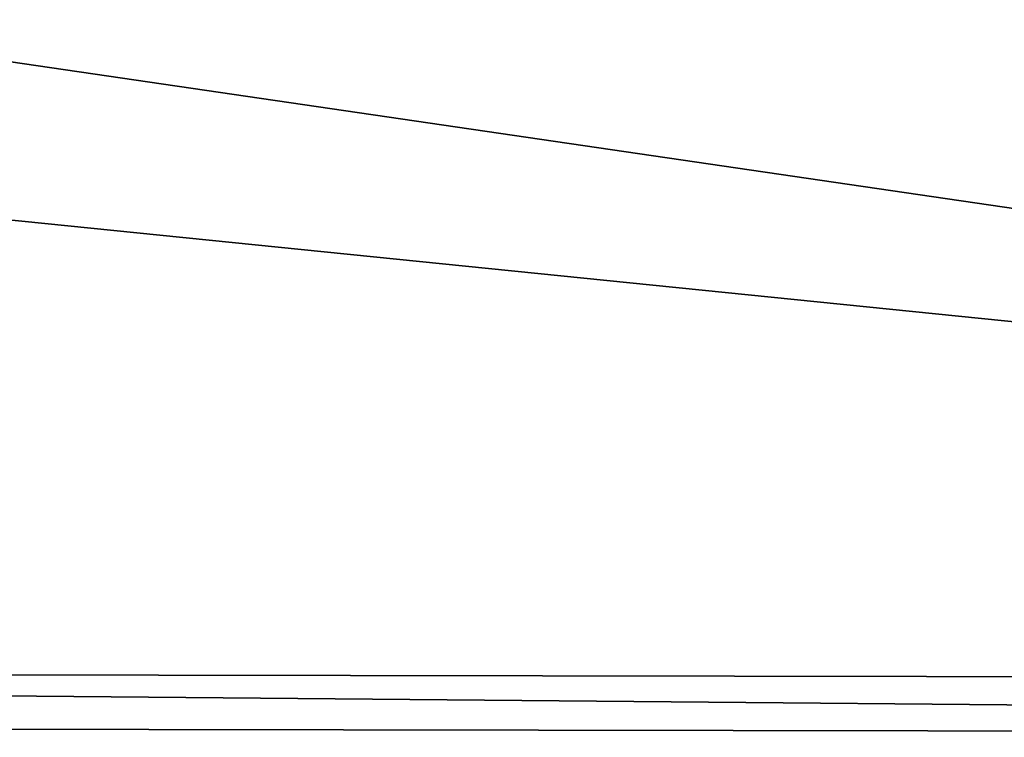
# Model space of a CAD drawing. Header units: millimetres. Extents: x 1 to 191, y -95 to 95.
# Tile 10 of 173: x 76 to 100, y -95 to -77. Entities that reach past the tile are written whole.
import ezdxf

# ---------------------------------------------------------------- set-up
doc = ezdxf.new("R2010")
doc.units = ezdxf.units.MM
doc.header["$LTSCALE"] = 25.4
doc.layers.get('0').update_dxf_attribs({"true_color": 0xff5454})

# ---------------------------------------------------------------- blocks, each defined once
blk = doc.blocks.new('DOWNLIGHT-ES111-9571-9575.STL')
at = {"color": 18, "true_color": 0x080808}
mesh = blk.add_polyface(dxfattribs=at)
corners = [(1.281, 95.294, 8.475), (25.24, 71.253, 8.475), (24.994, -70.747, 8.475), (191.281, 94.966, 8.475), (167.239, 71.008, 8.475), (190.953, -95.034, 8.475), (0.953, -94.705, 8.475), (166.994, -70.992, 8.475)]
mesh.append_faces([[corners[k] for k in face] for face in [(1, 3, 4), (6, 2, 5)]], dxfattribs={"vtx0": -1, "vtx1": -1, "color": 18})
mesh.append_faces([[corners[k] for k in face] for face in [(0, 1, 2), (1, 0, 3), (4, 3, 5), (2, 6, 0), (5, 2, 7), (5, 7, 4)]], dxfattribs={"vtx0": -1, "vtx2": -1, "color": 18})
mesh = blk.add_polyface(dxfattribs=at)
corners = [(0.953, -94.705, 11.715), (2.315, -93.348, 11.715), (1.281, 95.294, 11.715), (190.953, -95.034, 11.715), (189.595, -93.671, 11.715), (189.919, 93.609, 11.715), (2.639, 93.932, 11.715), (191.281, 94.966, 11.715)]
mesh.append_faces([[corners[k] for k in face] for face in [(0, 1, 2), (1, 3, 4), (4, 3, 5), (2, 6, 7), (6, 2, 1), (7, 5, 3)]], dxfattribs={"vtx0": -1, "vtx1": -1, "color": 18})
mesh.append_faces([[corners[k] for k in face] for face in [(1, 0, 3), (7, 6, 5)]], dxfattribs={"vtx0": -1, "vtx2": -1, "color": 18})
mesh = blk.add_polyface(dxfattribs=at)
corners = [(2.315, -93.348, 9.475), (19.325, -76.397, 9.475), (2.639, 93.932, 9.475), (189.595, -93.671, 9.475), (172.644, -76.662, 9.475), (172.909, 76.658, 9.475), (19.589, 76.923, 9.475), (189.919, 93.609, 9.475)]
mesh.append_faces([[corners[k] for k in face] for face in [(0, 1, 2), (1, 3, 4), (4, 3, 5), (2, 6, 7), (6, 2, 1), (7, 5, 3)]], dxfattribs={"vtx0": -1, "vtx1": -1, "color": 18})
mesh.append_faces([[corners[k] for k in face] for face in [(1, 0, 3), (7, 6, 5)]], dxfattribs={"vtx0": -1, "vtx2": -1, "color": 18})
mesh = blk.add_polyface(dxfattribs=at)
corners = [(2.315, -93.348, 11.715), (189.595, -93.671, 9.475), (2.315, -93.348, 9.475), (189.595, -93.671, 11.715)]
mesh.append_faces([[corners[k] for k in face] for face in [(0, 1, 2), (1, 0, 3)]], dxfattribs={"vtx0": -1, "color": 18})
mesh = blk.add_polyface(dxfattribs=at)
corners = [(190.953, -95.034, 11.715), (0.953, -94.705, 8.475), (190.953, -95.034, 8.475), (0.953, -94.705, 11.715)]
mesh.append_faces([[corners[k] for k in face] for face in [(0, 1, 2), (1, 0, 3)]], dxfattribs={"vtx0": -1, "color": 18})
blk = doc.blocks.new('Grupuj#1')
at = {"color": 0}
blk.add_blockref('DOWNLIGHT-ES111-9571-9575.STL', (-0.953, 95.034, -1.251), dxfattribs=at)

msp = doc.modelspace()

# ---------------------------------------------------------------- block references
at = {"color": 0}
msp.add_blockref('Grupuj#1', (0.953, -95.034, 1.251), dxfattribs=at)

doc.saveas('drawing.dxf')
